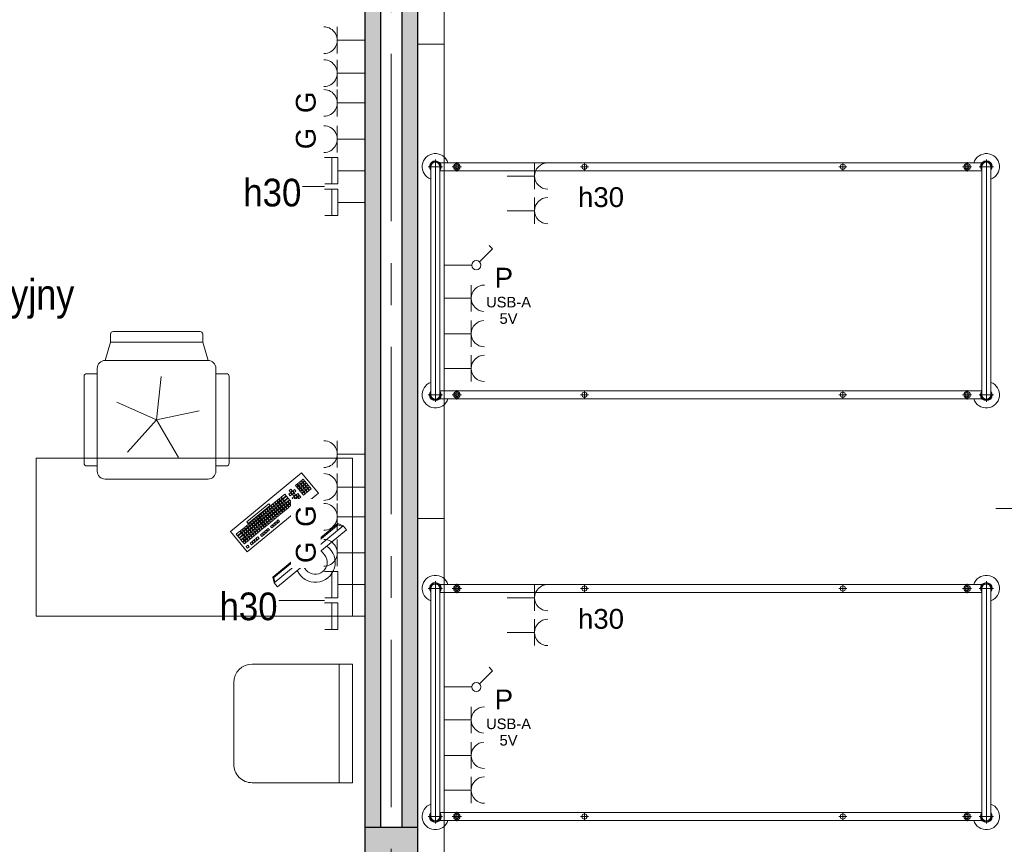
# Model space of a CAD drawing. Header units: centimetres. Extents: x 101 to 4622, y -1383 to 1498.
# Tile 28 of 68: x 1896 to 2270, y 714 to 1027. Entities that reach past the tile are written whole.
import ezdxf

# ---------------------------------------------------------------- set-up
doc = ezdxf.new("R2010")
doc.units = ezdxf.units.CM
doc.linetypes.add('Oś', pattern=[111.125, 63.5, -15.875, 15.875, -15.875])
for name, color, linetype, lineweight in [('A-ANNO-NOTE', 131, 'Continuous', 18), ('A-AREA-IDEN', 2, 'Continuous', 18), ('A-WALL', 113, 'Continuous', 25), ('A-WALL-PATT', 111, 'Continuous', 25), ('E-ELE-QPM-IDEN', 2, 'Continuous', 18), ('E-ELEC-EQPM', 71, 'Continuous', 18), ('I-FURN', 30, 'Continuous', 18), ('Q-SPCQ', 91, 'Continuous', 18), ('S-GRID', 1, 'Continuous', 18)]:
    doc.layers.add(name, color=color, linetype=linetype, lineweight=lineweight)
doc.styles.add('Arial', font='arial.ttf', dxfattribs={"height": 4})
doc.styles.add('Arial_1', font='arial.ttf', dxfattribs={"height": 7.5})
doc.styles.add('Arial_13', font='arial.ttf', dxfattribs={"width": 0.9, "height": 10.5})
doc.styles.add('Arial_4', font='arial.ttf', dxfattribs={"width": 0.85, "height": 11.5})

# ---------------------------------------------------------------- blocks, each defined once
blk = doc.blocks.new('łóżko 195x90 typ FAMED _102039_ - łóżko 195x90 typ FAMED _102039_-1233017-4_piętro II PT - projektowany - PPOŻ B')
at = {"layer": 'I-FURN'}
for p, q in [((-43.25, 101.53), (-43.25, 106.98)), ((-43.25, 105.95), (43.25, 105.95)), ((43.25, 101.53), (43.25, 106.98)), ((45.97, 104.25), (-45.98, 104.25)), ((-44.75, -103.1), (-44.75, 102.61)), ((-43.25, 102.55), (43.25, 102.55)), ((-41.75, 102.55), (-41.75, -103.1)), ((41.75, 102.61), (41.75, -103.05)), ((44.75, -103.1), (44.75, 102.61)), ((-43.25, 95.18), (-43.25, 98.68)), ((43.25, 95.18), (43.25, 98.68)), ((-45, 96.93), (-41.5, 96.93)), ((45, 96.93), (41.5, 96.93)), ((-44.75, 49.81), (-41.75, 49.81)), ((-43.25, 48.31), (-43.25, 51.31)), ((44.75, 49.81), (41.75, 49.81)), ((43.25, 48.31), (43.25, 51.31)), ((-44.75, -48.19), (-41.75, -48.19)), ((-43.25, -49.69), (-43.25, -46.69)), ((44.75, -48.19), (41.75, -48.19)), ((43.25, -49.69), (43.25, -46.69)), ((-45, -96.6), (-41.5, -96.6)), ((-43.25, -94.85), (-43.25, -98.35)), ((45, -96.6), (41.5, -96.6)), ((43.25, -94.85), (43.25, -98.35)), ((-43.25, -102.02), (-43.25, -107.47)), ((-43.25, -103.05), (43.25, -103.05)), ((43.25, -102.02), (43.25, -107.47)), ((-45.98, -104.75), (45.97, -104.75)), ((-43.25, -106.45), (43.25, -106.45))]:
    blk.add_line(p, q, dxfattribs=at)
for centre, radius in [((-43.25, 96.93), 1.25), ((-43.25, 96.93), 0.8), ((43.25, 96.93), 1.25), ((43.25, 96.93), 0.8), ((-43.25, 49.81), 1), ((43.25, 49.81), 1), ((-43.25, -48.19), 1), ((43.25, -48.19), 1), ((-43.25, -96.6), 1.25), ((-43.25, -96.6), 0.8), ((43.25, -96.6), 1.25), ((43.25, -96.6), 0.8)]:
    blk.add_circle(centre, radius, dxfattribs=at)
for centre, radius, start, end in [((-43.25, 104.25), 5, 19.8769, 252.5424), ((43.25, 104.25), 5, 287.4576, 160.1231), ((-43.25, 104.25), 2.23, 49.8221, 310.1779), ((-43.25, 104.25), 1.93, 62.0207, 297.9793), ((-43.25, 104.25), 1.7, 90, 270), ((43.25, 104.25), 2.23, 229.8221, 130.1779), ((43.25, 104.25), 1.93, 242.0207, 117.9793), ((43.25, 104.25), 1.7, 270, 90), ((-43.25, -104.75), 5, 107.4576, 340.1231), ((43.25, -104.75), 5, 199.8769, 72.5424), ((-43.25, -104.75), 2.23, 47.6113, 310.1779), ((-43.25, -104.75), 1.93, 62.0207, 297.9793), ((-43.25, -104.75), 1.7, 90, 270), ((43.25, -104.75), 2.23, 229.8221, 130.1779), ((43.25, -104.75), 1.93, 242.0207, 117.9793), ((43.25, -104.75), 1.7, 270, 90)]:
    blk.add_arc(centre, radius, start, end, dxfattribs=at)
blk = doc.blocks.new('biurko lekarskie 60x120 - biurko lekarskie 60x120-1270917-4_piętro II PT - projektowany - PPOŻ B')
at = {"layer": 'I-FURN'}
for p, q in [((-76.23, 30), (43.77, 30)), ((-76.23, -30), (-76.23, 30)), ((43.77, 30), (43.77, -30)), ((-2.52, 2.15), (24.52, 24.38)), ((24.52, 24.38), (30.87, 16.66)), ((22.75, 20.08), (22.13, 19.57)), ((22.13, 19.57), (22.64, 18.95)), ((22.64, 18.95), (23.25, 19.46)), ((23.25, 19.46), (22.75, 20.08)), ((23.38, 19.31), (22.76, 18.8)), ((22.76, 18.8), (23.27, 18.18)), ((23.52, 20.71), (22.9, 20.21)), ((22.9, 20.21), (23.41, 19.59)), ((23.27, 18.18), (23.89, 18.69)), ((23.89, 18.69), (23.38, 19.31)), ((23.41, 19.59), (24.03, 20.1)), ((24.03, 20.1), (23.52, 20.71)), ((24.15, 19.94), (23.54, 19.43)), ((23.54, 19.43), (24.04, 18.82)), ((24.29, 21.35), (23.67, 20.84)), ((23.67, 20.84), (24.18, 20.22)), ((24.04, 18.82), (24.66, 19.32)), ((24.66, 19.32), (24.15, 19.94)), ((24.79, 19.17), (24.17, 18.66)), ((24.18, 20.22), (24.8, 20.73)), ((24.8, 20.73), (24.29, 21.35)), ((24.93, 20.58), (24.31, 20.07)), ((24.31, 20.07), (24.82, 19.45)), ((25.06, 21.99), (24.45, 21.48)), ((24.45, 21.48), (24.95, 20.86)), ((25.3, 18.55), (24.79, 19.17)), ((24.82, 19.45), (25.43, 19.96)), ((25.43, 19.96), (24.93, 20.58)), ((25.56, 19.81), (24.94, 19.3)), ((24.94, 19.3), (25.45, 18.68)), ((24.95, 20.86), (25.57, 21.37)), ((25.57, 21.37), (25.06, 21.99)), ((25.7, 21.21), (25.08, 20.7)), ((25.08, 20.7), (25.59, 20.09)), ((25.45, 18.68), (26.07, 19.19)), ((26.07, 19.19), (25.56, 19.81)), ((26.2, 19.03), (25.58, 18.52)), ((25.59, 20.09), (26.21, 20.59)), ((26.21, 20.59), (25.7, 21.21)), ((26.33, 20.44), (25.72, 19.93)), ((25.72, 19.93), (26.22, 19.31)), ((26.7, 18.41), (26.2, 19.03)), ((26.22, 19.31), (26.84, 19.82)), ((26.84, 19.82), (26.33, 20.44)), ((26.97, 19.67), (26.35, 19.16)), ((26.35, 19.16), (26.86, 18.54)), ((26.86, 18.54), (27.48, 19.05)), ((27.48, 19.05), (26.97, 19.67)), ((27.6, 18.9), (26.99, 18.39)), ((28.11, 18.28), (27.6, 18.9)), ((30.87, 16.66), (3.83, -5.57)), ((16.57, 15), (15.95, 14.49)), ((17.08, 14.38), (16.57, 15)), ((18.11, 16.27), (16.72, 15.13)), ((16.72, 15.13), (17.23, 14.51)), ((17.23, 14.51), (18.62, 15.65)), ((18.75, 15.5), (17.36, 14.35)), ((18.62, 15.65), (18.11, 16.27)), ((19.26, 14.88), (18.75, 15.5)), ((20.29, 16.77), (19.67, 16.26)), ((19.67, 16.26), (20.18, 15.64)), ((20.43, 18.17), (19.81, 17.67)), ((19.81, 17.67), (20.32, 17.05)), ((20.18, 15.64), (20.8, 16.15)), ((20.8, 16.15), (20.29, 16.77)), ((20.32, 17.05), (20.94, 17.56)), ((20.94, 17.56), (20.43, 18.17)), ((21.06, 17.4), (20.45, 16.89)), ((20.45, 16.89), (20.95, 16.28)), ((21.56, 15.22), (20.94, 14.71)), ((20.95, 16.28), (21.57, 16.78)), ((21.57, 16.78), (21.06, 17.4)), ((21.7, 16.63), (21.08, 16.12)), ((21.08, 16.12), (21.59, 15.5)), ((21.84, 18.04), (21.22, 17.53)), ((21.22, 17.53), (21.73, 16.91)), ((22.07, 14.6), (21.56, 15.22)), ((21.59, 15.5), (22.21, 16.01)), ((22.21, 16.01), (21.7, 16.63)), ((22.33, 15.86), (21.72, 15.35)), ((21.72, 15.35), (22.22, 14.73)), ((21.73, 16.91), (22.34, 17.42)), ((22.34, 17.42), (21.84, 18.04)), ((22.22, 14.73), (22.84, 15.24)), ((22.84, 15.24), (22.33, 15.86)), ((22.97, 15.08), (22.35, 14.58)), ((23.11, 16.49), (22.49, 15.98)), ((22.49, 15.98), (23, 15.37)), ((23.48, 14.47), (22.97, 15.08)), ((23, 15.37), (23.61, 15.87)), ((23.61, 15.87), (23.11, 16.49)), ((23.74, 15.72), (23.12, 15.21)), ((23.12, 15.21), (23.63, 14.59)), ((24.02, 18.53), (23.4, 18.03)), ((23.4, 18.03), (23.91, 17.41)), ((23.63, 14.59), (24.25, 15.1)), ((24.25, 15.1), (23.74, 15.72)), ((23.91, 17.41), (24.52, 17.92)), ((24.52, 17.92), (24.02, 18.53)), ((24.65, 17.76), (24.03, 17.25)), ((24.03, 17.25), (24.54, 16.64)), ((24.17, 18.66), (24.68, 18.04)), ((24.54, 16.64), (25.16, 17.14)), ((25.16, 17.14), (24.65, 17.76)), ((25.29, 16.99), (24.67, 16.48)), ((24.67, 16.48), (25.18, 15.86)), ((24.68, 18.04), (25.3, 18.55)), ((25.42, 18.4), (24.81, 17.89)), ((24.81, 17.89), (25.31, 17.27)), ((25.18, 15.86), (25.79, 16.37)), ((25.79, 16.37), (25.29, 16.99)), ((25.31, 17.27), (25.93, 17.78)), ((25.93, 17.78), (25.42, 18.4)), ((26.06, 17.63), (25.44, 17.12)), ((25.44, 17.12), (25.95, 16.5)), ((25.58, 18.52), (26.09, 17.91)), ((25.95, 16.5), (26.57, 17.01)), ((26.57, 17.01), (26.06, 17.63)), ((26.09, 17.91), (26.7, 18.41)), ((26.83, 18.26), (26.21, 17.75)), ((26.21, 17.75), (26.72, 17.13)), ((26.72, 17.13), (27.34, 17.64)), ((27.34, 17.64), (26.83, 18.26)), ((26.99, 18.39), (27.49, 17.77)), ((27.49, 17.77), (28.11, 18.28)), ((3.73, 5.74), (12.07, 12.6)), ((12.58, 11.98), (4.24, 5.12)), ((12.07, 12.6), (12.58, 11.98)), ((12.71, 11.82), (12.09, 11.31)), ((12.09, 11.31), (12.6, 10.7)), ((12.6, 10.7), (13.21, 11.2)), ((13.21, 11.2), (12.71, 11.82)), ((13.48, 12.46), (12.86, 11.95)), ((12.86, 11.95), (13.37, 11.33)), ((13.37, 11.33), (13.99, 11.84)), ((13.99, 11.84), (13.48, 12.46)), ((14.11, 11.69), (13.49, 11.18)), ((14.25, 13.09), (13.63, 12.58)), ((13.63, 12.58), (14.14, 11.97)), ((14.62, 11.07), (14.11, 11.69)), ((14.14, 11.97), (14.76, 12.48)), ((14.76, 12.48), (14.25, 13.09)), ((14.88, 12.32), (14.27, 11.81)), ((14.27, 11.81), (14.78, 11.19)), ((15.02, 13.73), (14.4, 13.22)), ((14.4, 13.22), (14.91, 12.6)), ((14.78, 11.19), (15.39, 11.7)), ((15.39, 11.7), (14.88, 12.32)), ((15.52, 11.55), (14.9, 11.04)), ((14.91, 12.6), (15.53, 13.11)), ((15.53, 13.11), (15.02, 13.73)), ((15.66, 12.96), (15.04, 12.45)), ((15.04, 12.45), (15.55, 11.83)), ((15.79, 14.36), (15.18, 13.86)), ((15.18, 13.86), (15.68, 13.24)), ((16.03, 10.93), (15.52, 11.55)), ((15.55, 11.83), (16.17, 12.34)), ((16.17, 12.34), (15.66, 12.96)), ((16.29, 12.18), (15.67, 11.68)), ((15.67, 11.68), (16.18, 11.06)), ((15.68, 13.24), (16.3, 13.75)), ((16.3, 13.75), (15.79, 14.36)), ((16.43, 13.59), (15.81, 13.08)), ((15.81, 13.08), (16.32, 12.46)), ((15.95, 14.49), (16.46, 13.87)), ((16.18, 11.06), (16.8, 11.57)), ((16.8, 11.57), (16.29, 12.18)), ((16.93, 11.41), (16.31, 10.9)), ((16.32, 12.46), (16.94, 12.97)), ((16.94, 12.97), (16.43, 13.59)), ((17.06, 12.82), (16.45, 12.31)), ((16.45, 12.31), (16.96, 11.69)), ((16.46, 13.87), (17.08, 14.38)), ((17.2, 14.23), (16.58, 13.72)), ((16.58, 13.72), (17.09, 13.1)), ((17.44, 10.79), (16.93, 11.41)), ((16.96, 11.69), (17.57, 12.2)), ((17.57, 12.2), (17.06, 12.82)), ((17.7, 12.05), (17.08, 11.54)), ((17.08, 11.54), (17.59, 10.92)), ((17.09, 13.1), (17.71, 13.61)), ((17.71, 13.61), (17.2, 14.23)), ((17.84, 13.45), (17.22, 12.95)), ((17.22, 12.95), (17.73, 12.33)), ((17.36, 14.35), (17.86, 13.74)), ((17.59, 10.92), (18.21, 11.43)), ((18.21, 11.43), (17.7, 12.05)), ((18.34, 11.27), (17.72, 10.77)), ((17.73, 12.33), (18.35, 12.84)), ((18.35, 12.84), (17.84, 13.45)), ((18.47, 12.68), (17.85, 12.17)), ((17.85, 12.17), (18.36, 11.56)), ((17.86, 13.74), (19.26, 14.88)), ((19.38, 14.72), (17.99, 13.58)), ((17.99, 13.58), (18.5, 12.96)), ((18.84, 10.66), (18.34, 11.27)), ((18.36, 11.56), (18.98, 12.06)), ((18.98, 12.06), (18.47, 12.68)), ((19.11, 11.91), (18.49, 11.4)), ((18.49, 11.4), (19, 10.78)), ((18.5, 12.96), (19.89, 14.11)), ((19.24, 13.32), (18.63, 12.81)), ((18.63, 12.81), (19.14, 12.19)), ((19, 10.78), (19.62, 11.29)), ((19.62, 11.29), (19.11, 11.91)), ((19.14, 12.19), (19.75, 12.7)), ((19.75, 12.7), (19.24, 13.32)), ((19.88, 12.54), (19.26, 12.04)), ((19.26, 12.04), (19.77, 11.42)), ((19.89, 14.11), (19.38, 14.72)), ((20.02, 13.95), (19.4, 13.44)), ((19.4, 13.44), (19.91, 12.83)), ((19.77, 11.42), (20.39, 11.93)), ((20.39, 11.93), (19.88, 12.54)), ((19.91, 12.83), (20.53, 13.33)), ((20.53, 13.33), (20.02, 13.95)), ((20.65, 13.18), (20.03, 12.67)), ((20.03, 12.67), (20.54, 12.05)), ((20.54, 12.05), (21.16, 12.56)), ((21.16, 12.56), (20.65, 13.18)), ((20.94, 14.71), (21.45, 14.1)), ((21.45, 14.1), (22.07, 14.6)), ((22.2, 14.45), (21.58, 13.94)), ((21.58, 13.94), (22.09, 13.32)), ((22.09, 13.32), (22.71, 13.83)), ((22.71, 13.83), (22.2, 14.45)), ((22.35, 14.58), (22.86, 13.96)), ((23.39, 12.84), (22.77, 12.33)), ((22.77, 12.33), (23.28, 11.72)), ((22.86, 13.96), (23.48, 14.47)), ((23.28, 11.72), (23.9, 12.22)), ((23.9, 12.22), (23.39, 12.84)), ((24.16, 13.48), (23.54, 12.97)), ((23.54, 12.97), (24.05, 12.35)), ((24.05, 12.35), (24.67, 12.86)), ((24.67, 12.86), (24.16, 13.48)), ((24.93, 14.11), (24.32, 13.6)), ((24.32, 13.6), (24.83, 12.99)), ((24.83, 12.99), (25.44, 13.49)), ((25.44, 13.49), (24.93, 14.11)), ((8.07, 8.01), (7.45, 7.5)), ((7.45, 7.5), (7.96, 6.89)), ((9.21, 6.62), (8.07, 8.01)), ((8.84, 8.65), (8.23, 8.14)), ((8.23, 8.14), (8.73, 7.52)), ((8.73, 7.52), (9.35, 8.03)), ((9.35, 8.03), (8.84, 8.65)), ((9.48, 7.87), (8.86, 7.37)), ((9.62, 9.28), (9, 8.77)), ((9, 8.77), (9.51, 8.16)), ((9.99, 7.26), (9.48, 7.87)), ((9.51, 8.16), (10.12, 8.66)), ((10.12, 8.66), (9.62, 9.28)), ((10.25, 8.51), (9.63, 8)), ((9.63, 8), (10.14, 7.38)), ((10.39, 9.92), (9.77, 9.41)), ((9.77, 9.41), (10.28, 8.79)), ((10.14, 7.38), (10.76, 7.89)), ((10.76, 7.89), (10.25, 8.51)), ((10.89, 7.74), (10.27, 7.23)), ((10.28, 8.79), (10.9, 9.3)), ((10.9, 9.3), (10.39, 9.92)), ((11.02, 9.15), (10.41, 8.64)), ((10.41, 8.64), (10.91, 8.02)), ((11.16, 10.55), (10.54, 10.04)), ((10.54, 10.04), (11.05, 9.43)), ((11.39, 7.12), (10.89, 7.74)), ((10.91, 8.02), (11.53, 8.53)), ((11.53, 8.53), (11.02, 9.15)), ((11.66, 8.37), (11.04, 7.86)), ((11.04, 7.86), (11.55, 7.25)), ((11.05, 9.43), (11.67, 9.93)), ((11.67, 9.93), (11.16, 10.55)), ((11.8, 9.78), (11.18, 9.27)), ((11.18, 9.27), (11.69, 8.65)), ((11.93, 11.19), (11.31, 10.68)), ((11.31, 10.68), (11.82, 10.06)), ((11.55, 7.25), (12.17, 7.75)), ((12.17, 7.75), (11.66, 8.37)), ((12.29, 7.6), (11.68, 7.09)), ((11.69, 8.65), (12.3, 9.16)), ((12.3, 9.16), (11.8, 9.78)), ((12.43, 9.01), (11.81, 8.5)), ((11.81, 8.5), (12.32, 7.88)), ((11.82, 10.06), (12.44, 10.57)), ((12.44, 10.57), (11.93, 11.19)), ((12.57, 10.42), (11.95, 9.91)), ((11.95, 9.91), (12.46, 9.29)), ((12.8, 6.98), (12.29, 7.6)), ((12.32, 7.88), (12.94, 8.39)), ((12.94, 8.39), (12.43, 9.01)), ((13.07, 8.24), (12.45, 7.73)), ((12.45, 7.73), (12.96, 7.11)), ((12.46, 9.29), (13.08, 9.8)), ((13.08, 9.8), (12.57, 10.42)), ((13.2, 9.64), (12.58, 9.13)), ((12.58, 9.13), (13.09, 8.52)), ((13.34, 11.05), (12.72, 10.54)), ((12.72, 10.54), (13.23, 9.92)), ((12.96, 7.11), (13.57, 7.62)), ((13.57, 7.62), (13.07, 8.24)), ((13.09, 8.52), (13.71, 9.02)), ((13.71, 9.02), (13.2, 9.64)), ((13.84, 8.87), (13.22, 8.36)), ((13.22, 8.36), (13.73, 7.74)), ((13.23, 9.92), (13.85, 10.43)), ((13.85, 10.43), (13.34, 11.05)), ((13.98, 10.28), (13.36, 9.77)), ((13.36, 9.77), (13.87, 9.15)), ((13.49, 11.18), (14, 10.56)), ((13.73, 7.74), (14.35, 8.25)), ((14.35, 8.25), (13.84, 8.87)), ((14.47, 8.1), (13.86, 7.59)), ((13.86, 7.59), (14.36, 6.97)), ((13.87, 9.15), (14.48, 9.66)), ((14.48, 9.66), (13.98, 10.28)), ((14.61, 9.51), (13.99, 9)), ((13.99, 9), (14.5, 8.38)), ((14, 10.56), (14.62, 11.07)), ((14.75, 10.91), (14.13, 10.41)), ((14.13, 10.41), (14.64, 9.79)), ((14.36, 6.97), (14.98, 7.48)), ((14.98, 7.48), (14.47, 8.1)), ((14.5, 8.38), (15.12, 8.89)), ((15.12, 8.89), (14.61, 9.51)), ((15.25, 8.73), (14.63, 8.23)), ((14.63, 8.23), (15.14, 7.61)), ((14.64, 9.79), (15.26, 10.3)), ((15.26, 10.3), (14.75, 10.91)), ((15.38, 10.14), (14.76, 9.63)), ((14.76, 9.63), (15.27, 9.01)), ((14.9, 11.04), (15.41, 10.42)), ((15.14, 7.61), (15.75, 8.12)), ((15.75, 8.12), (15.25, 8.73)), ((15.27, 9.01), (15.89, 9.52)), ((15.89, 9.52), (15.38, 10.14)), ((16.02, 9.37), (15.4, 8.86)), ((15.4, 8.86), (15.91, 8.24)), ((15.41, 10.42), (16.03, 10.93)), ((16.16, 10.78), (15.54, 10.27)), ((15.54, 10.27), (16.05, 9.65)), ((15.91, 8.24), (16.53, 8.75)), ((16.53, 8.75), (16.02, 9.37)), ((16.05, 9.65), (16.66, 10.16)), ((16.66, 10.16), (16.16, 10.78)), ((16.79, 10), (16.17, 9.5)), ((16.17, 9.5), (16.68, 8.88)), ((16.31, 10.9), (16.82, 10.29)), ((16.68, 8.88), (17.3, 9.39)), ((17.3, 9.39), (16.79, 10)), ((16.82, 10.29), (17.44, 10.79)), ((17.56, 10.64), (16.94, 10.13)), ((16.94, 10.13), (17.45, 9.51)), ((17.45, 9.51), (18.07, 10.02)), ((18.07, 10.02), (17.56, 10.64)), ((17.72, 10.77), (18.23, 10.15)), ((18.23, 10.15), (18.84, 10.66)), ((3.44, 4.2), (2.82, 3.69)), ((3.94, 3.58), (3.44, 4.2)), ((4.21, 4.84), (3.59, 4.33)), ((3.59, 4.33), (4.1, 3.71)), ((4.24, 5.12), (3.73, 5.74)), ((4.1, 3.71), (4.72, 4.22)), ((4.72, 4.22), (4.21, 4.84)), ((4.84, 4.06), (4.23, 3.56)), ((4.98, 5.47), (4.36, 4.96)), ((4.36, 4.96), (4.87, 4.35)), ((5.35, 3.45), (4.84, 4.06)), ((4.87, 4.35), (5.49, 4.85)), ((5.49, 4.85), (4.98, 5.47)), ((5.62, 4.7), (5, 4.19)), ((5, 4.19), (5.51, 3.57)), ((5.75, 6.11), (5.14, 5.6)), ((5.14, 5.6), (5.64, 4.98)), ((5.51, 3.57), (6.12, 4.08)), ((6.12, 4.08), (5.62, 4.7)), ((6.25, 3.93), (5.63, 3.42)), ((5.64, 4.98), (6.26, 5.49)), ((6.26, 5.49), (5.75, 6.11)), ((6.39, 5.33), (5.77, 4.83)), ((5.77, 4.83), (6.28, 4.21)), ((5.91, 6.23), (6.53, 6.74)), ((6.42, 5.62), (5.91, 6.23)), ((6.76, 3.31), (6.25, 3.93)), ((6.28, 4.21), (6.9, 4.72)), ((6.9, 4.72), (6.39, 5.33)), ((7.02, 4.56), (6.41, 4.05)), ((6.41, 4.05), (6.91, 3.44)), ((7.03, 6.12), (6.42, 5.62)), ((6.53, 6.74), (7.03, 6.12)), ((6.54, 5.46), (7.16, 5.97)), ((7.05, 4.84), (6.54, 5.46)), ((7.3, 7.38), (6.68, 6.87)), ((6.68, 6.87), (7.19, 6.25)), ((6.91, 3.44), (7.53, 3.94)), ((7.53, 3.94), (7.02, 4.56)), ((7.66, 3.79), (7.04, 3.28)), ((7.67, 5.35), (7.05, 4.84)), ((7.16, 5.97), (7.67, 5.35)), ((7.18, 4.69), (7.8, 5.2)), ((7.69, 4.07), (7.18, 4.69)), ((7.19, 6.25), (7.81, 6.76)), ((7.81, 6.76), (7.3, 7.38)), ((7.93, 6.6), (7.32, 6.1)), ((7.32, 6.1), (7.82, 5.48)), ((8.17, 3.17), (7.66, 3.79)), ((8.3, 4.58), (7.69, 4.07)), ((7.8, 5.2), (8.3, 4.58)), ((7.81, 3.92), (8.43, 4.42)), ((8.32, 3.3), (7.81, 3.92)), ((7.82, 5.48), (8.44, 5.99)), ((8.44, 5.99), (7.93, 6.6)), ((8.57, 5.83), (7.95, 5.32)), ((7.95, 5.32), (8.46, 4.71)), ((7.96, 6.89), (8.58, 7.39)), ((8.71, 7.24), (8.09, 6.73)), ((8.09, 6.73), (8.6, 6.11)), ((8.94, 3.81), (8.32, 3.3)), ((8.43, 4.42), (8.94, 3.81)), ((8.46, 4.71), (9.08, 5.21)), ((9.08, 5.21), (8.57, 5.83)), ((9.2, 5.06), (8.59, 4.55)), ((8.59, 4.55), (9.09, 3.93)), ((8.6, 6.11), (9.21, 6.62)), ((9.34, 6.47), (8.72, 5.96)), ((8.72, 5.96), (9.23, 5.34)), ((8.86, 7.37), (9.37, 6.75)), ((9.09, 3.93), (9.71, 4.44)), ((9.71, 4.44), (9.2, 5.06)), ((9.84, 4.29), (9.22, 3.78)), ((9.22, 3.78), (9.73, 3.16)), ((9.23, 5.34), (9.85, 5.85)), ((9.85, 5.85), (9.34, 6.47)), ((9.98, 5.69), (9.36, 5.19)), ((9.36, 5.19), (9.87, 4.57)), ((9.37, 6.75), (9.99, 7.26)), ((10.11, 7.1), (9.5, 6.59)), ((9.5, 6.59), (10, 5.98)), ((10.35, 3.67), (9.84, 4.29)), ((9.87, 4.57), (10.48, 5.08)), ((10.48, 5.08), (9.98, 5.69)), ((10.61, 4.92), (9.99, 4.41)), ((9.99, 4.41), (10.5, 3.8)), ((10, 5.98), (10.62, 6.48)), ((10.62, 6.48), (10.11, 7.1)), ((10.75, 6.33), (10.13, 5.82)), ((10.13, 5.82), (10.64, 5.2)), ((10.27, 7.23), (10.78, 6.61)), ((10.5, 3.8), (11.12, 4.3)), ((11.12, 4.3), (10.61, 4.92)), ((10.64, 5.2), (11.26, 5.71)), ((11.26, 5.71), (10.75, 6.33)), ((11.38, 5.56), (10.77, 5.05)), ((10.77, 5.05), (11.27, 4.43)), ((10.78, 6.61), (11.39, 7.12)), ((11.52, 6.97), (10.9, 6.46)), ((10.9, 6.46), (11.41, 5.84)), ((11.27, 4.43), (11.89, 4.94)), ((11.89, 4.94), (11.38, 5.56)), ((11.41, 5.84), (12.03, 6.35)), ((12.03, 6.35), (11.52, 6.97)), ((12.16, 6.19), (11.54, 5.68)), ((11.54, 5.68), (12.05, 5.07)), ((11.68, 7.09), (12.18, 6.47)), ((12.05, 5.07), (12.66, 5.57)), ((12.66, 5.57), (12.16, 6.19)), ((12.18, 6.47), (12.8, 6.98)), ((12.93, 6.83), (12.31, 6.32)), ((12.31, 6.32), (12.82, 5.7)), ((13.35, 4.58), (12.73, 4.08)), ((12.73, 4.08), (13.24, 3.46)), ((12.82, 5.7), (13.44, 6.21)), ((13.44, 6.21), (12.93, 6.83)), ((13.7, 7.46), (13.08, 6.95)), ((13.08, 6.95), (13.59, 6.34)), ((13.24, 3.46), (13.86, 3.97)), ((13.86, 3.97), (13.35, 4.58)), ((14.12, 5.22), (13.5, 4.71)), ((13.5, 4.71), (14.01, 4.09)), ((13.54, -15.18), (38.3, 5.18)), ((13.59, 6.34), (14.21, 6.85)), ((14.21, 6.85), (13.7, 7.46)), ((13.99, -15.33), (38.36, 4.71)), ((14.01, 4.09), (14.63, 4.6)), ((14.06, -17.34), (40.32, 4.25)), ((14.63, 4.6), (14.12, 5.22)), ((14.89, 5.85), (14.28, 5.35)), ((14.28, 5.35), (14.78, 4.73)), ((14.78, 4.73), (15.4, 5.24)), ((15.4, 5.24), (14.89, 5.85)), ((15.67, 6.49), (15.05, 5.98)), ((15.05, 5.98), (15.56, 5.36)), ((15.56, 5.36), (16.17, 5.87)), ((16.17, 5.87), (15.67, 6.49)), ((38.3, 5.18), (40.32, 4.25)), ((38.36, 4.71), (39.99, 3.98)), ((40.32, 4.25), (41.59, 2.71)), ((3.83, -5.57), (-2.52, 2.15)), ((1.12, 2.3), (-0.27, 1.15)), ((-0.27, 1.15), (0.24, 0.53)), ((0.24, 0.53), (1.63, 1.68)), ((1.75, 1.52), (0.36, 0.38)), ((0.36, 0.38), (0.87, -0.24)), ((0.87, -0.24), (2.26, 0.91)), ((2.39, 0.75), (1, -0.39)), ((1.63, 1.68), (1.12, 2.3)), ((1.89, 2.93), (1.27, 2.42)), ((1.27, 2.42), (1.78, 1.8)), ((1.51, -1.01), (2.9, 0.13)), ((2.26, 0.91), (1.75, 1.52)), ((1.78, 1.8), (2.4, 2.31)), ((2.4, 2.31), (1.89, 2.93)), ((2.53, 2.16), (1.91, 1.65)), ((1.91, 1.65), (2.42, 1.03)), ((2.66, 3.57), (2.05, 3.06)), ((2.05, 3.06), (2.55, 2.44)), ((2.9, 0.13), (2.39, 0.75)), ((2.42, 1.03), (3.03, 1.54)), ((3.03, 1.54), (2.53, 2.16)), ((3.16, 1.39), (2.54, 0.88)), ((2.54, 0.88), (3.05, 0.26)), ((2.55, 2.44), (3.17, 2.95)), ((3.17, 2.95), (2.66, 3.57)), ((3.3, 2.79), (2.68, 2.29)), ((2.68, 2.29), (3.19, 1.67)), ((2.82, 3.69), (3.33, 3.08)), ((3.05, 0.26), (3.67, 0.77)), ((3.67, 0.77), (3.16, 1.39)), ((3.8, 0.61), (3.18, 0.11)), ((3.18, 0.11), (3.69, -0.51)), ((3.19, 1.67), (3.81, 2.18)), ((3.81, 2.18), (3.3, 2.79)), ((3.93, 2.02), (3.32, 1.51)), ((3.32, 1.51), (3.82, 0.9)), ((3.33, 3.08), (3.94, 3.58)), ((4.07, 3.43), (3.45, 2.92)), ((3.45, 2.92), (3.96, 2.3)), ((4.31, 0), (3.8, 0.61)), ((3.82, 0.9), (4.44, 1.4)), ((4.44, 1.4), (3.93, 2.02)), ((4.57, 1.25), (3.95, 0.74)), ((3.95, 0.74), (4.46, 0.12)), ((3.96, 2.3), (4.58, 2.81)), ((4.58, 2.81), (4.07, 3.43)), ((4.71, 2.66), (4.09, 2.15)), ((4.09, 2.15), (4.6, 1.53)), ((4.23, 3.56), (4.73, 2.94)), ((4.46, 0.12), (5.08, 0.63)), ((5.08, 0.63), (4.57, 1.25)), ((5.2, 0.48), (4.59, -0.03)), ((4.6, 1.53), (5.21, 2.04)), ((5.21, 2.04), (4.71, 2.66)), ((5.34, 1.88), (4.72, 1.38)), ((4.72, 1.38), (5.23, 0.76)), ((4.73, 2.94), (5.35, 3.45)), ((5.48, 3.29), (4.86, 2.78)), ((4.86, 2.78), (5.37, 2.17)), ((5.71, -0.14), (5.2, 0.48)), ((5.23, 0.76), (5.85, 1.27)), ((5.85, 1.27), (5.34, 1.88)), ((5.98, 1.11), (5.36, 0.6)), ((5.36, 0.6), (5.87, -0.01)), ((5.37, 2.17), (5.99, 2.67)), ((5.99, 2.67), (5.48, 3.29)), ((6.11, 2.52), (5.5, 2.01)), ((5.5, 2.01), (6, 1.39)), ((5.63, 3.42), (6.14, 2.8)), ((5.87, -0.01), (6.48, 0.49)), ((6.48, 0.49), (5.98, 1.11)), ((6, 1.39), (6.62, 1.9)), ((6.62, 1.9), (6.11, 2.52)), ((6.75, 1.75), (6.13, 1.24)), ((6.13, 1.24), (6.64, 0.62)), ((6.14, 2.8), (6.76, 3.31)), ((6.89, 3.15), (6.27, 2.65)), ((6.27, 2.65), (6.78, 2.03)), ((6.64, 0.62), (7.26, 1.13)), ((7.26, 1.13), (6.75, 1.75)), ((6.78, 2.03), (7.39, 2.54)), ((7.39, 2.54), (6.89, 3.15)), ((7.52, 2.38), (6.9, 1.87)), ((6.9, 1.87), (7.41, 1.26)), ((7.04, 3.28), (7.55, 2.66)), ((7.94, 0.14), (7.32, -0.37)), ((7.41, 1.26), (8.03, 1.76)), ((8.03, 1.76), (7.52, 2.38)), ((7.55, 2.66), (8.17, 3.17)), ((8.29, 3.02), (7.68, 2.51)), ((7.68, 2.51), (8.18, 1.89)), ((8.45, -0.48), (7.94, 0.14)), ((8.18, 1.89), (8.8, 2.4)), ((8.8, 2.4), (8.29, 3.02)), ((8.45, 3.14), (9.07, 3.65)), ((8.96, 2.53), (8.45, 3.14)), ((9.49, 1.41), (8.87, 0.9)), ((8.87, 0.9), (9.38, 0.28)), ((9.57, 3.03), (8.96, 2.53)), ((9.07, 3.65), (9.57, 3.03)), ((9.38, 0.28), (10, 0.79)), ((10, 0.79), (9.49, 1.41)), ((9.64, 1.54), (10.26, 2.04)), ((10.15, 0.92), (9.64, 1.54)), ((9.73, 3.16), (10.35, 3.67)), ((10.77, 1.43), (10.15, 0.92)), ((10.26, 2.04), (10.77, 1.43)), ((11.03, 2.68), (10.41, 2.17)), ((10.41, 2.17), (10.92, 1.55)), ((10.92, 1.55), (11.54, 2.06)), ((11.54, 2.06), (11.03, 2.68)), ((11.8, 3.31), (11.19, 2.81)), ((11.19, 2.81), (11.69, 2.19)), ((11.69, 2.19), (12.31, 2.7)), ((12.31, 2.7), (11.8, 3.31)), ((41.59, 2.71), (15.33, -18.89)), ((1, -0.39), (1.51, -1.01)), ((2.25, -0.66), (1.63, -1.16)), ((1.63, -1.16), (2.14, -1.78)), ((2.14, -1.78), (2.76, -1.27)), ((2.76, -1.27), (2.25, -0.66)), ((2.89, -1.43), (2.27, -1.94)), ((2.27, -1.94), (2.78, -2.56)), ((3.02, -0.02), (2.41, -0.53)), ((2.41, -0.53), (2.91, -1.15)), ((2.78, -2.56), (3.4, -2.05)), ((3.4, -2.05), (2.89, -1.43)), ((2.91, -1.15), (3.53, -0.64)), ((3.53, -0.64), (3.02, -0.02)), ((3.66, -0.79), (3.04, -1.3)), ((3.04, -1.3), (3.55, -1.92)), ((4.08, -3.04), (3.46, -3.55)), ((3.46, -3.55), (3.97, -4.16)), ((3.55, -1.92), (4.17, -1.41)), ((4.17, -1.41), (3.66, -0.79)), ((3.69, -0.51), (4.31, 0)), ((4.43, -0.16), (3.81, -0.67)), ((3.81, -0.67), (4.32, -1.28)), ((3.97, -4.16), (4.59, -3.66)), ((4.59, -3.66), (4.08, -3.04)), ((4.32, -1.28), (4.94, -0.78)), ((4.94, -0.78), (4.43, -0.16)), ((4.59, -0.03), (5.09, -0.65)), ((5.63, -1.77), (5.01, -2.28)), ((5.01, -2.28), (5.52, -2.89)), ((5.09, -0.65), (5.71, -0.14)), ((5.52, -2.89), (6.13, -2.38)), ((6.13, -2.38), (5.63, -1.77)), ((6.4, -1.13), (5.78, -1.64)), ((5.78, -1.64), (6.29, -2.26)), ((6.29, -2.26), (6.91, -1.75)), ((6.91, -1.75), (6.4, -1.13)), ((7.17, -0.5), (6.55, -1)), ((6.55, -1), (7.06, -1.62)), ((7.06, -1.62), (7.68, -1.11)), ((7.68, -1.11), (7.17, -0.5)), ((7.32, -0.37), (7.83, -0.99)), ((7.83, -0.99), (8.45, -0.48)), ((33.21, -6.78), (31.94, -5.23)), ((26.25, -12.49), (24.98, -10.95)), ((14.06, -17.34), (13.54, -15.18)), ((14.39, -17.07), (13.99, -15.33)), ((15.33, -18.89), (14.06, -17.34)), ((43.77, -30), (-76.23, -30))]:
    blk.add_line(p, q, dxfattribs=at)
for radius, start, end in [(7.5, 92.5607, 166.3005), (7.5, 203.9646, 54.8966), (4.5, 219.4306, 39.4306)]:
    blk.add_arc((29.73, -9.63), radius, start, end, dxfattribs=at)
blk = doc.blocks.new('krzesło obrotowe - krzesło obrotowe-1270918-4_piętro II PT - projektowany - PPOŻ B')
at = {"layer": 'I-FURN'}
for p, q in [((-17.5, 22.5), (-17.5, 26.5)), ((-16.5, 27.5), (16.5, 27.5)), ((17.5, 22.5), (17.5, 26.5)), ((-19.5, 22.5), (19.5, 22.5)), ((-22.5, 19.5), (-29.5, 17.5)), ((-22.5, -19.5), (-22.5, 19.5)), ((22.5, 19.5), (22.5, -19.5)), ((-33.5, -16.5), (-33.5, 16.5)), ((-29.5, 17.5), (-32.5, 17.5)), ((-29.5, -17.5), (-29.5, 17.5)), ((-3.43, 16.14), (0, 0)), ((0, 0), (14.29, 8.25)), ((0, 0), (-16.41, 1.72)), ((-6.71, -15.07), (0, 0)), ((0, 0), (12.26, -11.04)), ((-32.5, -17.5), (-29.5, -17.5)), ((-29.5, -17.5), (-22.5, -19.5)), ((19.5, -22.5), (-19.5, -22.5)), ((-17.5, -22.5), (-17.5, -26.5)), ((17.5, -22.5), (17.5, -26.5)), ((16.5, -27.5), (-16.5, -27.5))]:
    blk.add_line(p, q, dxfattribs=at)
for centre, radius, start, end in [((-16.5, 26.5), 1, 90, 180), ((16.5, 26.5), 1, 0, 90), ((-19.5, 19.5), 3, 90, 180), ((19.5, 19.5), 3, 360, 90), ((-32.5, 16.5), 1, 90, 180), ((-32.5, -16.5), 1, 180, 270), ((-19.5, -19.5), 3, 180, 270), ((19.5, -19.5), 3, 270, 0), ((-16.5, -26.5), 1, 180, 270), ((16.5, -26.5), 1, 270, 0)]:
    blk.add_arc(centre, radius, start, end, dxfattribs=at)
blk = doc.blocks.new('krzesło - krzesło-823058-4_piętro II PT - projektowany - PPOŻ B')
at = {"layer": 'I-FURN'}
for p, q in [((-22.5, 22.5), (-22.5, -15.5)), ((22.5, 22.5), (-22.5, 22.5)), ((22.5, -15.5), (22.5, 22.5)), ((22.5, 17.5), (-22.5, 17.5)), ((-15.5, -22.5), (15.5, -22.5))]:
    blk.add_line(p, q, dxfattribs=at)
for centre, start, end in [((-15.5, -15.5), 180, 270), ((15.5, -15.5), 270, 0)]:
    blk.add_arc(centre, 7, start, end, dxfattribs=at)
blk = doc.blocks.new('Panel Gazowo Oswietleniowy 2 - Type 1-1482570-4_piętro II PT - projektowany - PPOŻ B')
at = {"layer": 'Q-SPCQ'}
for p, q in [((-112.5, 47.33), (-102.5, 47.33)), ((-107.5, 47.33), (-107.5, 37)), ((-99.33, 47.33), (-89.33, 47.33)), ((-94.33, 47.33), (-94.33, 37)), ((47.5, 47.33), (57.5, 47.33)), ((52.5, 47.33), (52.5, 37)), ((60.67, 47.33), (70.67, 47.33)), ((65.67, 47.33), (65.67, 37)), ((-79.82, 31.43), (-81.13, 30.12)), ((-74.88, 26.48), (-79.82, 31.43)), ((80.18, 31.43), (78.87, 30.12)), ((85.12, 26.48), (80.18, 31.43)), ((-73.64, 13), (-73.64, 23.5)), ((-66.13, 23.33), (-56.13, 23.33)), ((-61.13, 23.33), (-61.13, 13)), ((-52.67, 23.33), (-42.67, 23.33)), ((-47.67, 23.33), (-47.67, 13)), ((-39.5, 23.33), (-29.5, 23.33)), ((-34.5, 23.33), (-34.5, 13)), ((86.36, 13), (86.36, 23.5)), ((93.87, 23.33), (103.87, 23.33)), ((98.87, 23.33), (98.87, 13)), ((107.33, 23.33), (117.33, 23.33)), ((112.33, 23.33), (112.33, 13)), ((120.5, 23.33), (130.5, 23.33)), ((125.5, 23.33), (125.5, 13)), ((-157.5, 3), (-157.5, 13)), ((-157.5, 13), (182.5, 13)), ((182.5, 13), (182.5, 3))]:
    blk.add_line(p, q, dxfattribs=at)
for centre in [(-73.64, 25.25), (86.36, 25.25)]:
    blk.add_circle(centre, 1.75, dxfattribs=at)
for centre, end in [((-107.5, 52.33), 0), ((-94.33, 52.33), 0), ((52.5, 52.33), 0), ((65.67, 52.33), 0), ((-61.13, 28.33), 360), ((-47.67, 28.33), 360), ((-34.5, 28.33), 360), ((98.87, 28.33), 360), ((112.33, 28.33), 360), ((125.5, 28.33), 360)]:
    blk.add_arc(centre, 5, 180, end, dxfattribs=at)
blk = doc.blocks.new('gniazdo  IT wielokrotne - 30-1454811-4_piętro II PT - projektowany - PPOŻ B')
at = {"layer": 'E-ELEC-EQPM'}
for p, q in [((7.5, 18.21), (7.5, 13.33)), ((7.5, 15.53), (17.5, 15.53)), ((17.5, 13.33), (17.5, 18.38)), ((19.5, 18.21), (19.5, 13.33)), ((19.5, 15.53), (29.5, 15.53)), ((29.5, 13.33), (29.5, 18.38)), ((7.5, 13.33), (17.5, 13.33)), ((12.5, 13.33), (12.5, 3)), ((19.5, 13.33), (29.5, 13.33)), ((24.5, 13.33), (24.5, 3))]:
    blk.add_line(p, q, dxfattribs=at)
blk = doc.blocks.new('gniazdo elektryczne wielokrotne - 30-1454880-4_piętro II PT - projektowany - PPOŻ B')
at = {"layer": 'E-ELEC-EQPM'}
for p, q in [((17.58, 13.5), (7.42, 13.5)), ((12.5, 13.5), (12.5, 3)), ((30.08, 13.5), (19.92, 13.5)), ((25, 13.5), (25, 3))]:
    blk.add_line(p, q, dxfattribs=at)
for centre in [(12.5, 18.58), (25, 18.58)]:
    blk.add_arc(centre, 5.08, 180, 0, dxfattribs=at)
blk = doc.blocks.new('gniazdo elektryczne wielokrotne_gwarantowane - E1_30-1456621-4_piętro II PT - projektowany - PPOŻ B')
at = {"layer": 'E-ELEC-EQPM'}
for p, q in [((17.58, 13.5), (7.42, 13.5)), ((12.5, 13.5), (12.5, 3)), ((31.3, 13.5), (21.13, 13.5)), ((26.22, 13.5), (26.22, 3))]:
    blk.add_line(p, q, dxfattribs=at)
for centre in [(12.5, 18.58), (26.22, 18.58)]:
    blk.add_arc(centre, 5.08, 180, 0, dxfattribs=at)
blk = doc.blocks.new('METKA_POMIESZCZENIA1 - Rozbudowana - bez ramki-1409110-4_piętro II PT - projektowany - PPOŻ B')
at = {"layer": 'A-AREA-IDEN'}
for p, q in [((0, 0.425), (0, 0)), ((-0.8, 0), (1.1, 0)), ((0, 0), (0, -0.425))]:
    blk.add_line(p, q, dxfattribs=at)

msp = doc.modelspace()

# ---------------------------------------------------------------- hatches: boundary and pattern name
at = {"layer": 'A-WALL-PATT'}
for points in [[(2033.04, 720.62), (2033.04, 1197.62), (2027.04, 1197.62), (2027.04, 720.62)], [(2047.04, 720.62), (2047.04, 1197.62), (2041.04, 1197.62), (2041.04, 720.62)], [(2047.04, 708.62), (2047.04, 720.62), (2027.04, 720.62), (2027.04, 708.62), (2035.04, 708.62)]]:
    msp.add_hatch(color=9, dxfattribs=at).paths.add_polyline_path(points, flags=0)

# ---------------------------------------------------------------- linework, layer by layer
at = {"layer": 'A-WALL'}
for p, q in [((2027.04, 1197.62), (2027.04, 708.62)), ((2033.04, 720.62), (2033.04, 1197.62)), ((2041.04, 1197.62), (2041.04, 720.62)), ((2047.04, 627.62), (2047.04, 1197.62)), ((2027.04, 720.62), (2047.04, 720.62))]:
    msp.add_line(p, q, dxfattribs=at)
at = {"layer": 'E-ELE-QPM-IDEN'}
for p, q in [((2011.67, 963.62), (2003.37, 963.62)), ((2011.67, 806.62), (1994.36, 806.62))]:
    msp.add_line(p, q, dxfattribs=at)
at = {"layer": 'S-GRID', "linetype": 'Oś'}
msp.add_line((2037.04, -1383.2), (2037.04, 1438.12), dxfattribs=at)

# ---------------------------------------------------------------- block references
at = {"layer": 'A-AREA-IDEN', "xscale": 49.99999999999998, "yscale": 49.99999999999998, "zscale": 49.99999999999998}
msp.add_blockref('METKA_POMIESZCZENIA1 - Rozbudowana - bez ramki-1409110-4_piętro II PT - projektowany - PPOŻ B', (2306.4, 841.41), dxfattribs=at)
at = {"layer": 'E-ELEC-EQPM', "rotation": 89.99999999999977}
for name, p in [('gniazdo elektryczne wielokrotne - 30-1454880-4_piętro II PT - projektowany - PPOŻ B', (2030.04, 994.12)), ('gniazdo elektryczne wielokrotne_gwarantowane - E1_30-1456621-4_piętro II PT - projektowany - PPOŻ B', (2030.04, 969.12)), ('gniazdo  IT wielokrotne - 30-1454811-4_piętro II PT - projektowany - PPOŻ B', (2030.04, 945.12)), ('gniazdo elektryczne wielokrotne - 30-1454880-4_piętro II PT - projektowany - PPOŻ B', (2030.04, 837.12)), ('gniazdo elektryczne wielokrotne_gwarantowane - E1_30-1456621-4_piętro II PT - projektowany - PPOŻ B', (2030.04, 812.12)), ('gniazdo  IT wielokrotne - 30-1454811-4_piętro II PT - projektowany - PPOŻ B', (2030.04, 788.12))]:
    msp.add_blockref(name, p, dxfattribs=at)
at = {"layer": 'I-FURN'}
for name, p, rotation in [('łóżko 195x90 typ FAMED _102039_ - łóżko 195x90 typ FAMED _102039_-1233017-4_piętro II PT - projektowany - PPOŻ B', (2158.49, 927.87), 269.9999999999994), ('krzesło obrotowe - krzesło obrotowe-1270918-4_piętro II PT - projektowany - PPOŻ B', (1948.01, 875.12), 270.0000000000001), ('łóżko 195x90 typ FAMED _102039_ - łóżko 195x90 typ FAMED _102039_-1233017-4_piętro II PT - projektowany - PPOŻ B', (2158.49, 767.87), 269.9999999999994), ('krzesło - krzesło-823058-4_piętro II PT - projektowany - PPOŻ B', (1999.77, 759.92), 270.0000000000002)]:
    msp.add_blockref(name, p, dxfattribs=dict(at, rotation=rotation))
msp.add_blockref('biurko lekarskie 60x120 - biurko lekarskie 60x120-1270917-4_piętro II PT - projektowany - PPOŻ B', (1978.51, 830.62), dxfattribs=at)
at = {"layer": 'Q-SPCQ', "rotation": 270.0000000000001}
for p in [(2044.04, 1020.12), (2044.04, 860.12)]:
    msp.add_blockref('Panel Gazowo Oswietleniowy 2 - Type 1-1482570-4_piętro II PT - projektowany - PPOŻ B', p, dxfattribs=at)

# ---------------------------------------------------------------- texts
at = {"layer": 'A-ANNO-NOTE', "char_height": 7.5, "width": 7.373, "attachment_point": 8, "line_spacing_factor": 0.936439, "style": 'Arial_1'}
for insert in [(2079.72, 925.29), (2079.72, 925.29), (2079.72, 765.29)]:
    msp.add_mtext('\\pxqc,t8.46667,16.93333,25.4,33.86667,42.33333,50.8,59.26667,67.73333,76.2,84.66667,93.13333,101.6,110.06667,118.53333,127,135.46667,143.93333,152.4,160.86667,169.33333,177.8,186.26667,194.73333,203.2,211.66667,220.13333,228.6,237.06667,245.53333,254,262.46667,270.93333;{P}', dxfattribs=dict(at, insert=insert))
at = {"layer": 'A-AREA-IDEN', "insert": (1834.83, 913.45), "char_height": 11.5, "width": 80.7075, "attachment_point": 7, "line_spacing_factor": 0.936439, "style": 'Arial_4'}
msp.add_mtext('\\pxt3.69565,7.3913,11.08696,14.78261,18.47826,22.17391,25.86957,29.56522,33.26087,36.95652,40.65217,44.34783,48.04348,51.73913,55.43478,59.13043,62.82609,66.52174,70.21739,73.91304,77.6087,81.30435,85,88.69565,92.3913,96.08696,99.78261,103.47826,107.17391,110.86957,114.56522,118.26087;{Gab.\\Pkonsultacyjny}', dxfattribs=at)
at = {"layer": 'E-ELE-QPM-IDEN', "char_height": 10.5, "width": 22.635, "attachment_point": 5, "line_spacing_factor": 0.936439, "style": 'Arial_13'}
for insert in [(1991.9, 961.26), (1982.88, 804.26)]:
    msp.add_mtext('\\pxqc,t5.35714,10.71429,16.07143,21.42857,26.78571,32.14286,37.5,42.85714,48.21429,53.57143,58.92857,64.28571,69.64286,75,80.35714,85.71429,91.07143,96.42857,101.78571,107.14286,112.5,117.85714,123.21429,128.57143,133.92857,139.28571,144.64286,150,155.35714,160.71429,166.07143,171.42857;{h30}', dxfattribs=dict(at, insert=insert))

# ---------------------------------------------------------------- next in the draw order: texts
at = {"layer": 'A-ANNO-NOTE', "char_height": 7.5, "width": 8.686, "attachment_point": 1, "rotation": 90, "line_spacing_factor": 0.936439, "style": 'Arial_1', "bg_fill": 3, "box_fill_scale": 1.25, "bg_fill_color": 256, "bg_fill_true_color": 13158600, "bg_fill_transparency": 0}
for insert in [(2000.84, 977.77), (2000.84, 820.77)]:
    msp.add_mtext('\\pxt8.46667,16.93333,25.4,33.86667,42.33333,50.8,59.26667,67.73333,76.2,84.66667,93.13333,101.6,110.06667,118.53333,127,135.46667,143.93333,152.4,160.86667,169.33333,177.8,186.26667,194.73333,203.2,211.66667,220.13333,228.6,237.06667,245.53333,254,262.46667,270.93333;{G}', dxfattribs=dict(at, insert=insert))
at = {"layer": 'A-ANNO-NOTE', "line_spacing_factor": 0.936439, "bg_fill": 3, "box_fill_scale": 1.25, "bg_fill_color": 256, "bg_fill_true_color": 13158600, "bg_fill_transparency": 0}
for s, insert, char_height, width, attachment_point, style in [('\\pxt8.46667,16.93333,25.4,33.86667,42.33333,50.8,59.26667,67.73333,76.2,84.66667,93.13333,101.6,110.06667,118.53333,127,135.46667,143.93333,152.4,160.86667,169.33333,177.8,186.26667,194.73333,203.2,211.66667,220.13333,228.6,237.06667,245.53333,254,262.46667,270.93333;{h30}', (2107.84, 963.35), 7.5, 18.382, 1, 'Arial_1'), ('\\pxqc,t15.875,31.75,47.625,63.5,79.375,95.25,111.125,127,142.875,158.75,174.625,190.5,206.375,222.25,238.125,254,269.875,285.75,301.625,317.5,333.375,349.25,365.125,381,396.875,412.75,428.625,444.5,460.375,476.25,492.125,508;{USB-A\\P5V}', (2081.51, 911.47), 4, 16.7155, 8, 'Arial'), ('\\pxt8.46667,16.93333,25.4,33.86667,42.33333,50.8,59.26667,67.73333,76.2,84.66667,93.13333,101.6,110.06667,118.53333,127,135.46667,143.93333,152.4,160.86667,169.33333,177.8,186.26667,194.73333,203.2,211.66667,220.13333,228.6,237.06667,245.53333,254,262.46667,270.93333;{h30}', (2107.84, 803.35), 7.5, 18.382, 1, 'Arial_1'), ('\\pxqc,t15.875,31.75,47.625,63.5,79.375,95.25,111.125,127,142.875,158.75,174.625,190.5,206.375,222.25,238.125,254,269.875,285.75,301.625,317.5,333.375,349.25,365.125,381,396.875,412.75,428.625,444.5,460.375,476.25,492.125,508;{USB-A\\P5V}', (2081.51, 751.47), 4, 16.7155, 8, 'Arial')]:
    msp.add_mtext(s, dxfattribs=dict(at, insert=insert, char_height=char_height, width=width, attachment_point=attachment_point, style=style))

# ---------------------------------------------------------------- next in the draw order: texts
at = {"layer": 'A-ANNO-NOTE', "char_height": 7.5, "width": 8.686, "attachment_point": 1, "rotation": 90, "line_spacing_factor": 0.936439, "style": 'Arial_1', "bg_fill": 3, "box_fill_scale": 1.25, "bg_fill_color": 256, "bg_fill_true_color": 13158600, "bg_fill_transparency": 0}
for insert in [(2000.84, 991.49), (2000.84, 834.49)]:
    msp.add_mtext('\\pxt8.46667,16.93333,25.4,33.86667,42.33333,50.8,59.26667,67.73333,76.2,84.66667,93.13333,101.6,110.06667,118.53333,127,135.46667,143.93333,152.4,160.86667,169.33333,177.8,186.26667,194.73333,203.2,211.66667,220.13333,228.6,237.06667,245.53333,254,262.46667,270.93333;{G}', dxfattribs=dict(at, insert=insert))
at = {"layer": 'A-ANNO-NOTE', "line_spacing_factor": 0.936439, "bg_fill": 3, "box_fill_scale": 1.25, "bg_fill_color": 256, "bg_fill_true_color": 13158600, "bg_fill_transparency": 0}
for s, insert, char_height, width, attachment_point, style in [('\\pxt8.46667,16.93333,25.4,33.86667,42.33333,50.8,59.26667,67.73333,76.2,84.66667,93.13333,101.6,110.06667,118.53333,127,135.46667,143.93333,152.4,160.86667,169.33333,177.8,186.26667,194.73333,203.2,211.66667,220.13333,228.6,237.06667,245.53333,254,262.46667,270.93333;{h30}', (2107.84, 963.35), 7.5, 18.382, 1, 'Arial_1'), ('\\pxqc,t15.875,31.75,47.625,63.5,79.375,95.25,111.125,127,142.875,158.75,174.625,190.5,206.375,222.25,238.125,254,269.875,285.75,301.625,317.5,333.375,349.25,365.125,381,396.875,412.75,428.625,444.5,460.375,476.25,492.125,508;{USB-A\\P5V}', (2081.51, 911.47), 4, 16.7155, 8, 'Arial')]:
    msp.add_mtext(s, dxfattribs=dict(at, insert=insert, char_height=char_height, width=width, attachment_point=attachment_point, style=style))

doc.saveas('drawing.dxf')
